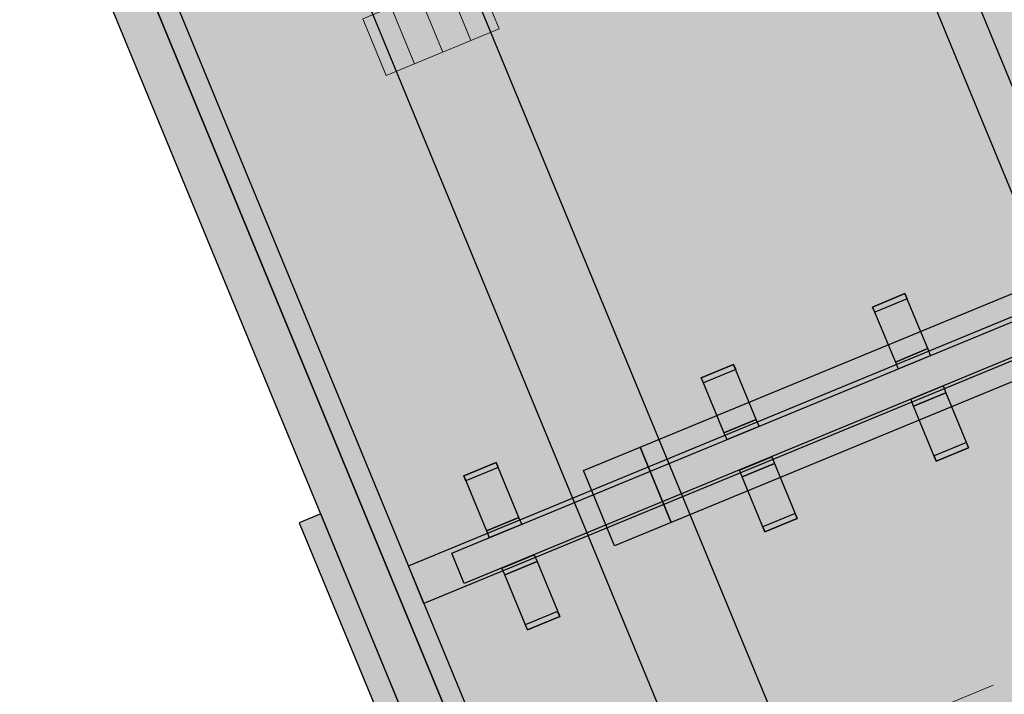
# Model space of a CAD drawing. Header units: millimetres. Extents: x -76965 to -69, y -21129 to 30747.
# Tile 23 of 65: x -26139 to -25657, y 11441 to 11772. Entities that reach past the tile are written whole.
import ezdxf
from ezdxf.enums import TextEntityAlignment as Align

# ---------------------------------------------------------------- set-up
doc = ezdxf.new("R2010")
doc.units = ezdxf.units.MM
doc.header["$MEASUREMENT"] = 0
doc.linetypes.add('B0204', pattern=[650, 500, -50, 50, -50])
doc.linetypes.add('B0702', pattern=[58.685, 39.06, -19.625001])
for name, color, linetype in [('007 Stramien', 7, 'Continuous'), ('079 Vaste inrichting', 7, 'Continuous'), ('079 Vaste inrichting 2D arcering', 7, 'Continuous'), ('079 Vaste inrichting Afdek-arcering', 7, 'Continuous')]:
    doc.layers.add(name, color=color, linetype=linetype)
doc.styles.add('GENERATED_STYLE_1', font='txt')

# ---------------------------------------------------------------- blocks, each defined once
blk = doc.blocks.new('Slab_177_1', base_point=(-24961.41, 11890.21))
at = {"layer": '079 Vaste inrichting Afdek-arcering', "linetype": 'Continuous', "lineweight": 0, "true_color": 0xffffff}
blk.add_hatch(color=7, dxfattribs=at).paths.add_polyline_path([(-24961.41, 11890.21), (-24969.04, 11908.7), (-25948.82, 11504.2), (-25941.19, 11485.71)])
at = {"layer": '079 Vaste inrichting', "linetype": 'Continuous', "flags": 128}
blk.add_lwpolyline([(-24961.41, 11890.21), (-25941.19, 11485.71), (-25948.82, 11504.2), (-24969.04, 11908.7)], close=True, dxfattribs=at)
blk = doc.blocks.new('Slab_184_1', base_point=(-25901.61, 11499.79))
at = {"layer": '079 Vaste inrichting Afdek-arcering', "linetype": 'Continuous', "lineweight": 0, "true_color": 0xffffff}
blk.add_hatch(color=7, dxfattribs=at).paths.add_polyline_path([(-25901.61, 11499.79), (-25890.48, 11472.83), (-25874.62, 11479.38), (-25885.76, 11506.34)])
at = {"layer": '079 Vaste inrichting', "linetype": 'Continuous', "flags": 128}
blk.add_lwpolyline([(-25901.61, 11499.79), (-25885.76, 11506.34), (-25874.62, 11479.38), (-25890.48, 11472.83)], close=True, dxfattribs=at)
blk = doc.blocks.new('Slab_185_1', base_point=(-25710.13, 11604.13))
at = {"layer": '079 Vaste inrichting Afdek-arcering', "linetype": 'Continuous', "lineweight": 0, "true_color": 0xffffff}
blk.add_hatch(color=7, dxfattribs=at).paths.add_polyline_path([(-25710.13, 11604.13), (-25694.28, 11610.68), (-25705.41, 11637.64), (-25721.26, 11631.09)])
at = {"layer": '079 Vaste inrichting', "linetype": 'Continuous', "flags": 128}
blk.add_lwpolyline([(-25710.13, 11604.13), (-25694.28, 11610.68), (-25705.41, 11637.64), (-25721.26, 11631.09)], close=True, dxfattribs=at)
blk = doc.blocks.new('Slab_187_1', base_point=(-25690.08, 11555.56))
at = {"layer": '079 Vaste inrichting Afdek-arcering', "linetype": 'Continuous', "lineweight": 0, "true_color": 0xffffff}
blk.add_hatch(color=7, dxfattribs=at).paths.add_polyline_path([(-25690.08, 11555.56), (-25674.23, 11562.11), (-25675.26, 11564.62), (-25691.12, 11558.08)])
at = {"layer": '079 Vaste inrichting', "linetype": 'Continuous', "flags": 128}
blk.add_lwpolyline([(-25690.08, 11555.56), (-25674.23, 11562.11), (-25675.26, 11564.62), (-25691.12, 11558.08)], close=True, dxfattribs=at)
blk = doc.blocks.new('Slab_197_1', base_point=(-25054.56, 12220.67))
at = {"layer": '079 Vaste inrichting Afdek-arcering', "linetype": 'Continuous', "lineweight": 0, "true_color": 0xffffff}
blk.add_hatch(color=7, dxfattribs=at).paths.add_polyline_path([(-25054.56, 12220.67), (-26080.56, 11797.09), (-25821.07, 11168.55), (-24795, 11591.97)])
at = {"layer": '079 Vaste inrichting', "linetype": 'Continuous', "flags": 128}
blk.add_lwpolyline([(-25054.56, 12220.67), (-24795, 11591.97), (-25821.07, 11168.55), (-26080.56, 11797.09)], close=True, dxfattribs=at)
blk = doc.blocks.new('Slab_198_1', base_point=(-25476, 11310.95))
at = {"layer": '079 Vaste inrichting Afdek-arcering', "linetype": 'Continuous', "lineweight": 0, "true_color": 0xffffff}
blk.add_hatch(color=7, dxfattribs=at).paths.add_polyline_path([(-25476, 11310.95), (-25735.07, 11938.48), (-25753.56, 11930.85), (-25494.48, 11303.32)])
at = {"layer": '079 Vaste inrichting', "linetype": 'Continuous', "flags": 128}
blk.add_lwpolyline([(-25476, 11310.95), (-25494.48, 11303.32), (-25753.56, 11930.85), (-25735.07, 11938.48)], close=True, dxfattribs=at)
blk = doc.blocks.new('Slab_199_1', base_point=(-25054.56, 12220.67))
at = {"layer": '079 Vaste inrichting Afdek-arcering', "linetype": 'Continuous', "lineweight": 0, "true_color": 0xffffff}
blk.add_hatch(color=7, dxfattribs=at).paths.add_polyline_path([(-25054.56, 12220.67), (-26080.56, 11797.09), (-25821.07, 11168.55), (-24795, 11591.97)])
at = {"layer": '079 Vaste inrichting', "linetype": 'Continuous', "flags": 128}
blk.add_lwpolyline([(-25054.56, 12220.67), (-26080.56, 11797.09), (-25821.07, 11168.55), (-24795, 11591.97)], close=True, dxfattribs=at)
blk = doc.blocks.new('Slab_207_1', base_point=(-25902.98, 11503.12))
at = {"layer": '079 Vaste inrichting Afdek-arcering', "linetype": 'Continuous', "lineweight": 0, "true_color": 0xffffff}
blk.add_hatch(color=7, dxfattribs=at).paths.add_polyline_path([(-25902.98, 11503.12), (-25901.61, 11499.79), (-25885.76, 11506.34), (-25887.13, 11509.66)])
at = {"layer": '079 Vaste inrichting', "linetype": 'Continuous', "flags": 128}
blk.add_lwpolyline([(-25902.98, 11503.12), (-25887.13, 11509.66), (-25885.76, 11506.34), (-25901.61, 11499.79)], close=True, dxfattribs=at)
blk = doc.blocks.new('Slab_208_1', base_point=(-25721.26, 11631.09))
at = {"layer": '079 Vaste inrichting Afdek-arcering', "linetype": 'Continuous', "lineweight": 0, "true_color": 0xffffff}
blk.add_hatch(color=7, dxfattribs=at).paths.add_polyline_path([(-25721.26, 11631.09), (-25720.23, 11628.58), (-25704.37, 11635.13), (-25705.41, 11637.64)])
at = {"layer": '079 Vaste inrichting', "linetype": 'Continuous', "flags": 128}
blk.add_lwpolyline([(-25721.26, 11631.09), (-25705.41, 11637.64), (-25704.37, 11635.13), (-25720.23, 11628.58)], close=True, dxfattribs=at)
blk = doc.blocks.new('Slab_211_1', base_point=(-25701.21, 11582.53))
at = {"layer": '079 Vaste inrichting Afdek-arcering', "linetype": 'Continuous', "lineweight": 0, "true_color": 0xffffff}
blk.add_hatch(color=7, dxfattribs=at).paths.add_polyline_path([(-25701.21, 11582.53), (-25690.08, 11555.56), (-25674.23, 11562.11), (-25685.36, 11589.07)])
at = {"layer": '079 Vaste inrichting', "linetype": 'Continuous', "flags": 128}
blk.add_lwpolyline([(-25701.21, 11582.53), (-25685.36, 11589.07), (-25674.23, 11562.11), (-25690.08, 11555.56)], close=True, dxfattribs=at)
blk = doc.blocks.new('Slab_212_1', base_point=(-25820.01, 11525.41))
at = {"layer": '079 Vaste inrichting Afdek-arcering', "linetype": 'Continuous', "lineweight": 0, "true_color": 0xffffff}
blk.add_hatch(color=7, dxfattribs=at).paths.add_polyline_path([(-25820.01, 11525.41), (-25835.28, 11562.38), (-25863.01, 11550.94), (-25847.74, 11513.96)])
at = {"layer": '079 Vaste inrichting', "linetype": 'Continuous', "flags": 128}
blk.add_lwpolyline([(-25820.01, 11525.41), (-25847.74, 11513.96), (-25863.01, 11550.94), (-25835.28, 11562.38)], close=True, dxfattribs=at)
blk = doc.blocks.new('Slab_216_1', base_point=(-25702.59, 11585.85))
at = {"layer": '079 Vaste inrichting Afdek-arcering', "linetype": 'Continuous', "lineweight": 0, "true_color": 0xffffff}
blk.add_hatch(color=7, dxfattribs=at).paths.add_polyline_path([(-25702.59, 11585.85), (-25701.21, 11582.53), (-25685.36, 11589.07), (-25686.73, 11592.4)])
at = {"layer": '079 Vaste inrichting', "linetype": 'Continuous', "flags": 128}
blk.add_lwpolyline([(-25702.59, 11585.85), (-25686.73, 11592.4), (-25685.36, 11589.07), (-25701.21, 11582.53)], close=True, dxfattribs=at)
blk = doc.blocks.new('Slab_230_1', base_point=(-25979.1, 11805.93))
at = {"layer": '079 Vaste inrichting Afdek-arcering', "linetype": 'Continuous', "lineweight": 0, "true_color": 0xffffff}
blk.add_hatch(color=7, dxfattribs=at).paths.add_polyline_path([(-25979.1, 11805.93), (-25750.14, 11251.34), (-25703.92, 11270.42), (-25932.88, 11825.01)])
at = {"layer": '079 Vaste inrichting', "linetype": 'Continuous', "flags": 128}
blk.add_lwpolyline([(-25979.1, 11805.93), (-25932.88, 11825.01), (-25703.92, 11270.42), (-25750.14, 11251.34)], close=True, dxfattribs=at)
blk = doc.blocks.new('Slab_231_1', base_point=(-25805.28, 11596.41))
at = {"layer": '079 Vaste inrichting Afdek-arcering', "linetype": 'Continuous', "lineweight": 0, "true_color": 0xffffff}
blk.add_hatch(color=7, dxfattribs=at).paths.add_polyline_path([(-25805.28, 11596.41), (-25804.24, 11593.9), (-25788.39, 11600.44), (-25789.43, 11602.95)])
at = {"layer": '079 Vaste inrichting', "linetype": 'Continuous', "flags": 128}
blk.add_lwpolyline([(-25805.28, 11596.41), (-25789.43, 11602.95), (-25788.39, 11600.44), (-25804.24, 11593.9)], close=True, dxfattribs=at)
blk = doc.blocks.new('Slab_233_1', base_point=(-25794.15, 11569.44))
at = {"layer": '079 Vaste inrichting Afdek-arcering', "linetype": 'Continuous', "lineweight": 0, "true_color": 0xffffff}
blk.add_hatch(color=7, dxfattribs=at).paths.add_polyline_path([(-25794.15, 11569.44), (-25778.29, 11575.99), (-25789.43, 11602.95), (-25805.28, 11596.41)])
at = {"layer": '079 Vaste inrichting', "linetype": 'Continuous', "flags": 128}
blk.add_lwpolyline([(-25794.15, 11569.44), (-25778.29, 11575.99), (-25789.43, 11602.95), (-25805.28, 11596.41)], close=True, dxfattribs=at)
blk = doc.blocks.new('Slab_237_1', base_point=(-25792.78, 11566.12))
at = {"layer": '079 Vaste inrichting Afdek-arcering', "linetype": 'Continuous', "lineweight": 0, "true_color": 0xffffff}
blk.add_hatch(color=7, dxfattribs=at).paths.add_polyline_path([(-25792.78, 11566.12), (-25776.92, 11572.67), (-25778.29, 11575.99), (-25794.15, 11569.44)])
at = {"layer": '079 Vaste inrichting', "linetype": 'Continuous', "flags": 128}
blk.add_lwpolyline([(-25792.78, 11566.12), (-25776.92, 11572.67), (-25778.29, 11575.99), (-25794.15, 11569.44)], close=True, dxfattribs=at)
blk = doc.blocks.new('Slab_238_1', base_point=(-25921.66, 11548.36))
at = {"layer": '079 Vaste inrichting Afdek-arcering', "linetype": 'Continuous', "lineweight": 0, "true_color": 0xffffff}
blk.add_hatch(color=7, dxfattribs=at).paths.add_polyline_path([(-25921.66, 11548.36), (-25920.62, 11545.85), (-25904.77, 11552.39), (-25905.81, 11554.91)])
at = {"layer": '079 Vaste inrichting', "linetype": 'Continuous', "flags": 128}
blk.add_lwpolyline([(-25921.66, 11548.36), (-25905.81, 11554.91), (-25904.77, 11552.39), (-25920.62, 11545.85)], close=True, dxfattribs=at)
blk = doc.blocks.new('Slab_239_1', base_point=(-25910.53, 11521.4))
at = {"layer": '079 Vaste inrichting Afdek-arcering', "linetype": 'Continuous', "lineweight": 0, "true_color": 0xffffff}
blk.add_hatch(color=7, dxfattribs=at).paths.add_polyline_path([(-25910.53, 11521.4), (-25894.67, 11527.94), (-25905.81, 11554.91), (-25921.66, 11548.36)])
at = {"layer": '079 Vaste inrichting', "linetype": 'Continuous', "flags": 128}
blk.add_lwpolyline([(-25910.53, 11521.4), (-25894.67, 11527.94), (-25905.81, 11554.91), (-25921.66, 11548.36)], close=True, dxfattribs=at)
blk = doc.blocks.new('Slab_240_1', base_point=(-25909.16, 11518.07))
at = {"layer": '079 Vaste inrichting Afdek-arcering', "linetype": 'Continuous', "lineweight": 0, "true_color": 0xffffff}
blk.add_hatch(color=7, dxfattribs=at).paths.add_polyline_path([(-25909.16, 11518.07), (-25893.3, 11524.62), (-25894.67, 11527.94), (-25910.53, 11521.4)])
at = {"layer": '079 Vaste inrichting', "linetype": 'Continuous', "flags": 128}
blk.add_lwpolyline([(-25909.16, 11518.07), (-25893.3, 11524.62), (-25894.67, 11527.94), (-25910.53, 11521.4)], close=True, dxfattribs=at)
blk = doc.blocks.new('Slab_245_1', base_point=(-25785.23, 11547.84))
at = {"layer": '079 Vaste inrichting Afdek-arcering', "linetype": 'Continuous', "lineweight": 0, "true_color": 0xffffff}
blk.add_hatch(color=7, dxfattribs=at).paths.add_polyline_path([(-25785.23, 11547.84), (-25774.1, 11520.88), (-25758.24, 11527.42), (-25769.38, 11554.39)])
at = {"layer": '079 Vaste inrichting', "linetype": 'Continuous', "flags": 128}
blk.add_lwpolyline([(-25785.23, 11547.84), (-25769.38, 11554.39), (-25758.24, 11527.42), (-25774.1, 11520.88)], close=True, dxfattribs=at)
blk = doc.blocks.new('Slab_246_1', base_point=(-25774.1, 11520.88))
at = {"layer": '079 Vaste inrichting Afdek-arcering', "linetype": 'Continuous', "lineweight": 0, "true_color": 0xffffff}
blk.add_hatch(color=7, dxfattribs=at).paths.add_polyline_path([(-25774.1, 11520.88), (-25758.24, 11527.42), (-25759.28, 11529.94), (-25775.14, 11523.39)])
at = {"layer": '079 Vaste inrichting', "linetype": 'Continuous', "flags": 128}
blk.add_lwpolyline([(-25774.1, 11520.88), (-25758.24, 11527.42), (-25759.28, 11529.94), (-25775.14, 11523.39)], close=True, dxfattribs=at)
blk = doc.blocks.new('Slab_247_1', base_point=(-25890.48, 11472.83))
at = {"layer": '079 Vaste inrichting Afdek-arcering', "linetype": 'Continuous', "lineweight": 0, "true_color": 0xffffff}
blk.add_hatch(color=7, dxfattribs=at).paths.add_polyline_path([(-25890.48, 11472.83), (-25874.62, 11479.38), (-25875.66, 11481.89), (-25891.52, 11475.34)])
at = {"layer": '079 Vaste inrichting', "linetype": 'Continuous', "flags": 128}
blk.add_lwpolyline([(-25890.48, 11472.83), (-25874.62, 11479.38), (-25875.66, 11481.89), (-25891.52, 11475.34)], close=True, dxfattribs=at)
blk = doc.blocks.new('Slab_248_1', base_point=(-26094.85, 11779.29))
at = {"layer": '079 Vaste inrichting Afdek-arcering', "linetype": 'Continuous', "lineweight": 0, "true_color": 0xffffff}
blk.add_hatch(color=7, dxfattribs=at).paths.add_polyline_path([(-26094.85, 11779.29), (-25850.62, 11187.72), (-25822.89, 11199.17), (-26067.12, 11790.74)])
at = {"layer": '079 Vaste inrichting', "linetype": 'Continuous', "flags": 128}
blk.add_lwpolyline([(-26094.85, 11779.29), (-26067.12, 11790.74), (-25822.89, 11199.17), (-25850.62, 11187.72)], close=True, dxfattribs=at)
blk = doc.blocks.new('Slab_251_1', base_point=(-25786.6, 11551.16))
at = {"layer": '079 Vaste inrichting Afdek-arcering', "linetype": 'Continuous', "lineweight": 0, "true_color": 0xffffff}
blk.add_hatch(color=7, dxfattribs=at).paths.add_polyline_path([(-25786.6, 11551.16), (-25785.23, 11547.84), (-25769.38, 11554.39), (-25770.75, 11557.71)])
at = {"layer": '079 Vaste inrichting', "linetype": 'Continuous', "flags": 128}
blk.add_lwpolyline([(-25786.6, 11551.16), (-25770.75, 11557.71), (-25769.38, 11554.39), (-25785.23, 11547.84)], close=True, dxfattribs=at)
blk = doc.blocks.new('Slab_254_1', base_point=(-25708.76, 11600.81))
at = {"layer": '079 Vaste inrichting Afdek-arcering', "linetype": 'Continuous', "lineweight": 0, "true_color": 0xffffff}
blk.add_hatch(color=7, dxfattribs=at).paths.add_polyline_path([(-25708.76, 11600.81), (-25692.91, 11607.35), (-25694.28, 11610.68), (-25710.13, 11604.13)])
at = {"layer": '079 Vaste inrichting', "linetype": 'Continuous', "flags": 128}
blk.add_lwpolyline([(-25708.76, 11600.81), (-25692.91, 11607.35), (-25694.28, 11610.68), (-25710.13, 11604.13)], close=True, dxfattribs=at)
blk = doc.blocks.new('Slab_255_1', base_point=(-25991.82, 11529.72))
at = {"layer": '079 Vaste inrichting Afdek-arcering', "linetype": 'Continuous', "lineweight": 0, "true_color": 0xffffff}
blk.add_hatch(color=7, dxfattribs=at).paths.add_polyline_path([(-25991.82, 11529.72), (-26002.31, 11525.39), (-25964.15, 11432.96), (-25953.66, 11437.29)])
at = {"layer": '079 Vaste inrichting', "linetype": 'Continuous', "flags": 128}
blk.add_lwpolyline([(-25991.82, 11529.72), (-26002.31, 11525.39), (-25964.15, 11432.96), (-25953.66, 11437.29)], close=True, dxfattribs=at)
blk = doc.blocks.new('Slab_257_1', base_point=(-25835.28, 11562.38))
at = {"layer": '079 Vaste inrichting Afdek-arcering', "linetype": 'Continuous', "lineweight": 0, "true_color": 0xffffff}
blk.add_hatch(color=7, dxfattribs=at).paths.add_polyline_path([(-25835.28, 11562.38), (-25820.01, 11525.41), (-25062.07, 11838.33), (-25077.33, 11875.3)])
at = {"layer": '079 Vaste inrichting', "linetype": 'Continuous', "flags": 128}
blk.add_lwpolyline([(-25835.28, 11562.38), (-25077.33, 11875.3), (-25062.07, 11838.33), (-25820.01, 11525.41)], close=True, dxfattribs=at)
blk = doc.blocks.new('Slab_260_1', base_point=(-25927.6, 11510.46))
at = {"layer": '079 Vaste inrichting Afdek-arcering', "linetype": 'Continuous', "lineweight": 0, "true_color": 0xffffff}
blk.add_hatch(color=7, dxfattribs=at).paths.add_polyline_path([(-25927.6, 11510.46), (-25921.43, 11495.5), (-24980.87, 11883.81), (-24987.04, 11898.77)])
at = {"layer": '079 Vaste inrichting', "linetype": 'Continuous', "flags": 128}
blk.add_lwpolyline([(-25927.6, 11510.46), (-24987.04, 11898.77), (-24980.87, 11883.81), (-25921.43, 11495.5)], close=True, dxfattribs=at)
blk = doc.blocks.new('Buis 17')
at = {"layer": '079 Vaste inrichting 2D arcering', "linetype": 'Continuous', "lineweight": 0, "true_color": 0x3f3f3f}
blk.add_hatch(color=250, dxfattribs=at).paths.add_polyline_path([(0, 30), (0, -30), (30, -30), (30, 30)])
at = {"layer": '079 Vaste inrichting', "color": 1, "linetype": 'Continuous', "lineweight": 0}
for p, q in [((0, 30), (0, -30)), ((30, 30), (0, 30)), ((30, -30), (30, 30)), ((0, -30), (30, -30))]:
    blk.add_line(p, q, dxfattribs=at)
at = {"layer": '079 Vaste inrichting', "color": 1, "linetype": 'B0702', "lineweight": 0}
for p, q in [((0, 15), (30, 15)), ((0, -15), (30, -15))]:
    blk.add_line(p, q, dxfattribs=at)
at = {"layer": '079 Vaste inrichting', "color": 9, "linetype": 'B0204', "lineweight": 0}
blk.add_line((0, 0), (30, 0), dxfattribs=at)
blk = doc.blocks.new('Standard grid marker_3')
at = {"layer": '007 Stramien', "color": 6, "linetype": 'B0204', "lineweight": 0}
blk.add_line((9000, 0), (64151.85, 0), dxfattribs=at)
at = {"layer": '007 Stramien', "color": 6, "lineweight": 0, "style": 'GENERATED_STYLE_1'}
for tag, p in [('AC_MarkerText_1_0', (-250, 10)), ('AC_MarkerText_1_1', (73401.85, 10))]:
    blk.add_attdef(tag, text='', height=175, dxfattribs=at).set_placement(p, align=Align.MIDDLE_CENTER)

msp = doc.modelspace()

# ---------------------------------------------------------------- block references
at = {"layer": '007 Stramien', "color": 1, "linetype": 'Continuous', "lineweight": 0, "zscale": 1000, "rotation": 202.423973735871}
msp.add_blockref('Standard grid marker_3', (-5418.09, 19799.67), dxfattribs=at)
at = {"layer": '079 Vaste inrichting', "linetype": 'Continuous'}
for name, p in [('Slab_197_1', (-25054.56, 12220.67)), ('Slab_199_1', (-25054.56, 12220.67)), ('Slab_198_1', (-25476, 11310.95)), ('Slab_177_1', (-24961.41, 11890.21)), ('Slab_260_1', (-25927.6, 11510.46)), ('Slab_257_1', (-25835.28, 11562.38)), ('Slab_230_1', (-25979.1, 11805.93)), ('Slab_248_1', (-26094.85, 11779.29)), ('Slab_185_1', (-25710.13, 11604.13)), ('Slab_208_1', (-25721.26, 11631.09)), ('Slab_254_1', (-25708.76, 11600.81)), ('Slab_231_1', (-25805.28, 11596.41)), ('Slab_233_1', (-25794.15, 11569.44)), ('Slab_216_1', (-25702.59, 11585.85)), ('Slab_211_1', (-25701.21, 11582.53)), ('Slab_237_1', (-25792.78, 11566.12)), ('Slab_212_1', (-25820.01, 11525.41)), ('Slab_187_1', (-25690.08, 11555.56)), ('Slab_251_1', (-25786.6, 11551.16)), ('Slab_238_1', (-25921.66, 11548.36)), ('Slab_239_1', (-25910.53, 11521.4)), ('Slab_245_1', (-25785.23, 11547.84)), ('Slab_255_1', (-25991.82, 11529.72)), ('Slab_240_1', (-25909.16, 11518.07)), ('Slab_246_1', (-25774.1, 11520.88)), ('Slab_207_1', (-25902.98, 11503.12)), ('Slab_184_1', (-25901.61, 11499.79)), ('Slab_247_1', (-25890.48, 11472.83))]:
    msp.add_blockref(name, p, dxfattribs=at)
at = {"layer": '079 Vaste inrichting', "color": 2, "linetype": 'Continuous', "lineweight": 0, "zscale": 1000, "rotation": 112.4331218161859}
msp.add_blockref('Buis 17', (-25932.01, 11756.05), dxfattribs=at)

doc.saveas('drawing.dxf')
